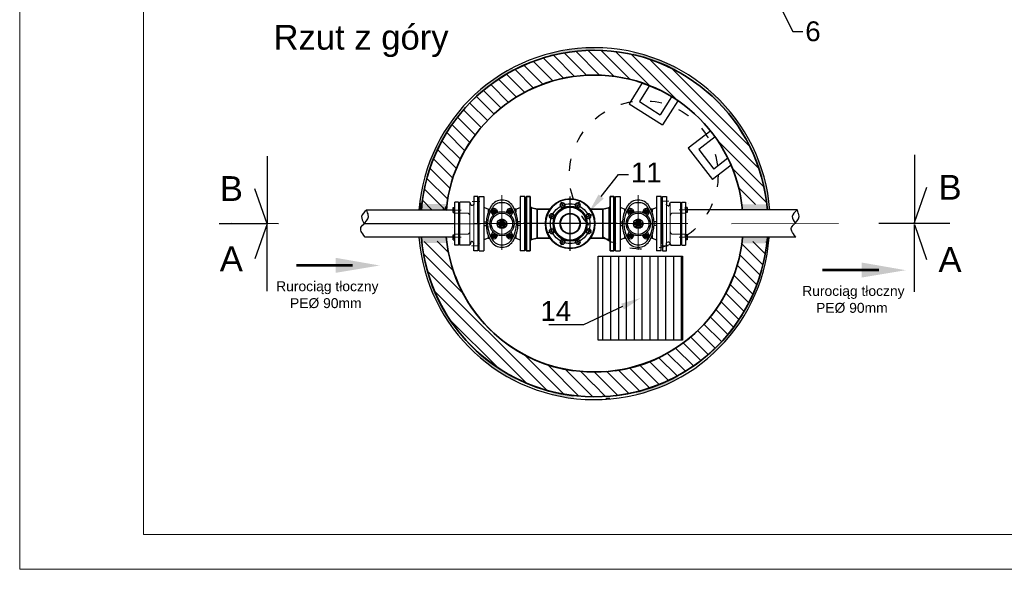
# Model space of a CAD drawing. Header units: millimetres. Extents: x 17233 to 17653, y 5230 to 5527.
# Tile 1 of 17: x 17233 to 17432, y 5230 to 5341. Entities that reach past the tile are written whole.
import ezdxf
from ezdxf import colors
from ezdxf.entities.mleader import LeaderData, LeaderLine
from ezdxf.math import Vec2, Vec3

# ---------------------------------------------------------------- set-up
doc = ezdxf.new("R2010")
doc.units = ezdxf.units.MM
for name, pattern in [('ACAD_ISO03W100', [30, 12, -18]), ('ACAD_ISO04W100', [30.5, 24, -3, 0.5, -3]), ('CENTER', [50.8, 31.75, -6.35, 6.35, -6.35]), ('DASHDOT', [1, 0.5, -0.25, 0, -0.25])]:
    doc.linetypes.add(name, pattern=pattern)
for name, color, linetype, lineweight in [('_II_Tabelki i ramki', 7, 'Continuous', 18), ('ciecie', 7, 'Continuous', 70), ('HAWLE', 5, 'Continuous', 25), ('kregi', 5, 'Continuous', 35), ('opisy', 7, 'Continuous', 15), ('OSIE SYMETRII', 2, 'Continuous', 13), ('SZCZEGÓŁY', 174, 'Continuous', 13)]:
    doc.layers.add(name, color=color, linetype=linetype, lineweight=lineweight)
for name, color, linetype in [('axis', 2, 'CENTER'), ('bloki', 7, 'Continuous'), ('kresk', 7, 'Continuous'), ('studnia', 3, 'Continuous'), ('sym', 7, 'ACAD_ISO04W100')]:
    doc.layers.add(name, color=color, linetype=linetype)
doc.styles.add('Arial Narrow', font='arial.ttf')

# ---------------------------------------------------------------- blocks, each defined once
blk = doc.blocks.new('połączenie100')
at = {"layer": 'HAWLE'}
for p, q in [((16739.57, 5408.82), (16739.57, 5414.32)), ((16739.57, 5414.32), (16740.37, 5414.32)), ((16740.37, 5414.32), (16740.37, 5413.32)), ((16740.37, 5413.32), (16740.37, 5412.77)), ((16740.95, 5412.6), (16741.11, 5413.04)), ((16741.26, 5413.17), (16743.21, 5413.17)), ((16743.21, 5404.47), (16743.21, 5413.17)), ((16743.46, 5413.17), (16743.46, 5404.47)), ((16743.46, 5413.17), (16744.17, 5413.17)), ((16744.17, 5404.47), (16744.17, 5413.17)), ((16739.42, 5412.65), (16739.57, 5412.8)), ((16739.42, 5408.82), (16739.42, 5412.65)), ((16740.67, 5412.47), (16740.8, 5412.47)), ((16743.46, 5412.97), (16743.21, 5412.97)), ((16743.21, 5412.05), (16743.41, 5412.05)), ((16743.21, 5411.1), (16743.41, 5411.1)), ((16743.41, 5412.14), (16743.41, 5411.02)), ((16743.46, 5412.14), (16743.41, 5412.14)), ((16743.41, 5411.02), (16743.46, 5411.02)), ((16744.17, 5412.14), (16744.22, 5412.14)), ((16744.17, 5411.02), (16744.22, 5411.02)), ((16744.22, 5411.58), (16744.22, 5412.14)), ((16744.51, 5412.09), (16744.22, 5412.09)), ((16744.22, 5411.83), (16744.51, 5411.83)), ((16744.22, 5411.58), (16744.22, 5411.02)), ((16744.22, 5411.33), (16744.51, 5411.33)), ((16744.51, 5411.06), (16744.22, 5411.06)), ((16744.51, 5411.06), (16744.51, 5412.09)), ((16739.42, 5408.82), (16739.42, 5405)), ((16739.57, 5408.82), (16739.57, 5403.32)), ((16740.69, 5405.22), (16740.81, 5405.22)), ((16740.96, 5405.1), (16741.1, 5404.6)), ((16743.21, 5406.54), (16743.41, 5406.54)), ((16743.21, 5405.59), (16743.41, 5405.59)), ((16743.46, 5406.63), (16743.41, 5406.63)), ((16743.41, 5406.63), (16743.41, 5405.51)), ((16743.41, 5405.51), (16743.46, 5405.51)), ((16744.17, 5406.63), (16744.22, 5406.63)), ((16744.17, 5405.51), (16744.22, 5405.51)), ((16744.22, 5406.07), (16744.22, 5406.63)), ((16744.51, 5406.59), (16744.22, 5406.59)), ((16744.22, 5406.32), (16744.51, 5406.32)), ((16744.22, 5406.07), (16744.22, 5405.51)), ((16744.22, 5405.82), (16744.51, 5405.82)), ((16744.22, 5405.61), (16744.22, 5405.63)), ((16744.51, 5405.55), (16744.22, 5405.55)), ((16744.51, 5405.55), (16744.51, 5406.59)), ((16739.42, 5405), (16739.57, 5404.85)), ((16739.57, 5403.32), (16740.37, 5403.32)), ((16740.37, 5403.32), (16740.37, 5404.87)), ((16741.25, 5404.47), (16743.21, 5404.47)), ((16743.46, 5404.67), (16743.21, 5404.67)), ((16743.46, 5404.47), (16744.17, 5404.47))]:
    blk.add_line(p, q, dxfattribs=at)
for centre, radius, start, end in [((16741.26, 5413.02), 0.15, 90, 171.5091), ((16740.67, 5412.77), 0.3, 180, 270), ((16740.8, 5412.62), 0.15, 270, 351.5091), ((16740.7, 5404.9), 0.326, 91.9088, 184.6124), ((16740.81, 5405.07), 0.15, 8.4909, 90), ((16741.25, 5404.62), 0.15, 188.4909, 270)]:
    blk.add_arc(centre, radius, start, end, dxfattribs=at)
at = {"layer": 'OSIE SYMETRII', "linetype": 'DASHDOT', "ltscale": 16}
for p, q in [((16739.13, 5413.32), (16740.68, 5413.32)), ((16744.79, 5411.58), (16742.89, 5411.58)), ((16744.68, 5408.82), (16739.03, 5408.82)), ((16744.79, 5406.07), (16742.89, 5406.07)), ((16739.21, 5404.32), (16740.83, 5404.32))]:
    blk.add_line(p, q, dxfattribs=at)
at = {"layer": 'SZCZEGÓŁY'}
for p, q in [((16741.13, 5410.12), (16741.13, 5413.09)), ((16740.37, 5412.77), (16740.37, 5404.87)), ((16743.21, 5412.01), (16743.21, 5412.01)), ((16741.13, 5407.54), (16741.13, 5410.12)), ((16743.21, 5410.94), (16741.47, 5410.94)), ((16743.46, 5410.94), (16744.17, 5410.94)), ((16741.13, 5407.54), (16741.13, 5404.54)), ((16744.74, 5408.07), (16744.74, 5408.07)), ((16743.21, 5406.72), (16741.47, 5406.72)), ((16743.21, 5405.63), (16743.21, 5405.63)), ((16743.46, 5406.72), (16744.17, 5406.72)), ((16744.75, 5404.8), (16744.75, 5404.8))]:
    blk.add_line(p, q, dxfattribs=at)
for points in [[(16741.47, 5410.94), (16741.23, 5410.69), (16741.13, 5410.37)], [(16741.47, 5406.72), (16741.23, 5406.97), (16741.13, 5407.29)]]:
    blk.add_spline(points, degree=3, dxfattribs=at)
blk = doc.blocks.new('zdn100')
at = {"layer": 'HAWLE'}
for p, q in [((17279.85, 5316.01), (17279.85, 5327.01)), ((17279.85, 5327.01), (17280.8, 5327.01)), ((17280.8, 5327.01), (17280.8, 5316.01)), ((17289.05, 5327.01), (17288.1, 5327.01)), ((17288.1, 5327.01), (17288.1, 5316.01)), ((17289.05, 5316.01), (17289.05, 5327.01)), ((17279.7, 5325.33), (17279.85, 5325.48)), ((17279.7, 5321.51), (17279.7, 5325.33)), ((17281.64, 5324.46), (17280.8, 5324.76)), ((17281.64, 5324.46), (17281.93, 5324.46)), ((17281.64, 5324.46), (17281.64, 5323.79)), ((17282.34, 5323.69), (17282.64, 5323.13)), ((17283.28, 5324.4), (17283.61, 5323.79)), ((17285.63, 5324.41), (17285.29, 5323.79)), ((17286.57, 5323.69), (17286.27, 5323.13)), ((17287.26, 5324.46), (17286.97, 5324.46)), ((17287.26, 5324.46), (17288.1, 5324.76)), ((17287.26, 5324.46), (17287.26, 5323.79)), ((17289.2, 5325.33), (17289.05, 5325.48)), ((17289.2, 5321.51), (17289.2, 5325.33)), ((17280.8, 5321.86), (17281.23, 5321.86)), ((17283.72, 5321.7), (17283.55, 5321.8)), ((17283.9, 5322.01), (17283.73, 5322.11)), ((17284.2, 5321.73), (17284.7, 5321.73)), ((17284.2, 5321.24), (17284.2, 5321.73)), ((17284.28, 5322.23), (17284.28, 5322.43)), ((17284.63, 5322.23), (17284.63, 5322.43)), ((17284.7, 5321.73), (17284.7, 5321.24)), ((17285, 5322.01), (17285.18, 5322.11)), ((17285.18, 5321.7), (17285.35, 5321.8)), ((17288.1, 5321.86), (17287.67, 5321.86)), ((17279.7, 5321.51), (17279.7, 5317.68)), ((17280.8, 5321.16), (17281.23, 5321.16)), ((17282.34, 5319.33), (17282.62, 5319.86)), ((17283.72, 5321.27), (17283.55, 5321.17)), ((17283.9, 5320.96), (17283.73, 5320.86)), ((17284.7, 5321.24), (17284.2, 5321.24)), ((17284.28, 5320.75), (17284.28, 5320.55)), ((17284.63, 5320.75), (17284.63, 5320.55)), ((17285, 5320.96), (17285.18, 5320.86)), ((17285.18, 5321.27), (17285.35, 5321.17)), ((17286.57, 5319.33), (17286.28, 5319.86)), ((17288.1, 5321.16), (17287.67, 5321.16)), ((17289.2, 5321.51), (17289.2, 5317.68)), ((17279.7, 5317.68), (17279.85, 5317.53)), ((17281.64, 5318.56), (17280.8, 5318.26)), ((17281.64, 5319.2), (17281.64, 5318.56)), ((17281.64, 5318.56), (17281.92, 5318.56)), ((17283.28, 5318.61), (17283.59, 5319.19)), ((17285.63, 5318.61), (17285.31, 5319.19)), ((17287.26, 5318.56), (17286.99, 5318.56)), ((17287.26, 5319.2), (17287.26, 5318.56)), ((17287.26, 5318.56), (17288.11, 5318.26)), ((17289.2, 5317.68), (17289.05, 5317.53)), ((17279.85, 5316.01), (17280.8, 5316.01)), ((17289.05, 5316.01), (17288.1, 5316.01))]:
    blk.add_line(p, q, dxfattribs=at)
for centre, radius in [((17284.45, 5321.49), 2.45), ((17284.45, 5321.49), 2.15), ((17282.87, 5323.93), 0.407), ((17282.87, 5323.93), 0.265), ((17286.03, 5323.93), 0.407), ((17286.03, 5323.93), 0.265), ((17284.45, 5321.49), 0.956), ((17284.45, 5321.49), 0.563), ((17284.45, 5321.49), 0.439), ((17284.45, 5321.49), 0.35), ((17282.87, 5319.09), 0.407), ((17282.87, 5319.09), 0.265), ((17286.03, 5319.09), 0.407), ((17286.03, 5319.09), 0.265)]:
    blk.add_circle(centre, radius, dxfattribs=at)
for centre, radius, start, end in [((17284.36, 5323.84), 2.41, 87.736, 148.4496), ((17284.32, 5323.63), 2.1, 86.3798, 148.9049), ((17284.55, 5323.84), 2.41, 31.5837, 92.2973), ((17284.58, 5323.63), 2.1, 31.1284, 93.6534), ((17287.83, 5321.5), 6.6, 146.9024, 212.9289), ((17287.49, 5321.48), 5.94, 146.9024, 212.9289), ((17282.87, 5323.97), 0.599, 46.8068, 207.9321), ((17286.04, 5323.97), 0.599, 332.1011, 133.2265), ((17281.41, 5321.48), 5.94, 327.1043, 33.1309), ((17281.08, 5321.49), 6.6, 327.1043, 33.1309), ((17284.45, 5321.49), 0.761, 163.4477, 196.5523), ((17284.45, 5321.49), 0.761, 103.4477, 136.5523), ((17284.45, 5321.49), 0.761, 43.4477, 76.5523), ((17284.45, 5321.49), 0.761, 343.4477, 16.5523), ((17284.45, 5321.49), 0.761, 223.4477, 256.5523), ((17284.45, 5321.49), 0.761, 283.4477, 316.5523), ((17282.87, 5319.05), 0.599, 152.0679, 313.1932), ((17284.3, 5319.12), 2.34, 211.0951, 273.6202), ((17284.32, 5319.34), 2.1, 211.0951, 273.6202), ((17284.59, 5319.34), 2.1, 266.4131, 328.9381), ((17284.6, 5319.12), 2.34, 266.4131, 328.9381), ((17286.04, 5319.05), 0.599, 226.84, 27.9653)]:
    blk.add_arc(centre, radius, start, end, dxfattribs=at)
at = {"layer": 'OSIE SYMETRII'}
for p, q in [((17284.45, 5327.24), (17284.45, 5316.19)), ((17283.32, 5323.93), (17282.42, 5323.93)), ((17282.87, 5323.47), (17282.87, 5324.39)), ((17285.58, 5323.93), (17286.48, 5323.93)), ((17286.03, 5323.47), (17286.03, 5324.39)), ((17290, 5321.51), (17278.77, 5321.51)), ((17283.32, 5319.09), (17282.42, 5319.09)), ((17282.87, 5319.55), (17282.87, 5318.63)), ((17285.58, 5319.09), (17286.48, 5319.09)), ((17286.03, 5319.55), (17286.04, 5318.63))]:
    blk.add_line(p, q, dxfattribs=at)
blk = doc.blocks.new('tr100800z')
at = {"lineweight": 35}
for p, q in [((17389.58, 5322.88), (17389.58, 5330.87)), ((17390.38, 5322.88), (17390.38, 5330.87)), ((17406.48, 5330.87), (17406.48, 5328.06)), ((17407.28, 5330.87), (17407.28, 5328.06)), ((17389.43, 5321.57), (17389.43, 5329.37)), ((17391.8, 5328.37), (17390.6, 5328.68)), ((17391.8, 5324.08), (17391.8, 5328.37)), ((17391.8, 5328.37), (17394.35, 5328.37)), ((17405.05, 5328.37), (17402.5, 5328.37)), ((17405.05, 5328.37), (17406.25, 5328.68)), ((17405.05, 5328.37), (17405.05, 5326.86)), ((17406.48, 5328.06), (17406.48, 5320.07)), ((17407.28, 5328.06), (17407.28, 5320.07)), ((17407.43, 5329.37), (17407.43, 5321.57)), ((17405.05, 5326.86), (17405.05, 5322.57)), ((17391.8, 5322.57), (17391.8, 5324.08)), ((17389.58, 5320.07), (17389.58, 5322.88)), ((17390.38, 5320.07), (17390.38, 5322.88)), ((17391.8, 5322.57), (17390.6, 5322.26)), ((17391.8, 5322.57), (17394.35, 5322.57)), ((17405.05, 5322.57), (17402.5, 5322.57)), ((17405.05, 5322.57), (17406.25, 5322.26))]:
    blk.add_line(p, q, dxfattribs=at)
at = {"lineweight": 13}
for p, q in [((17389.68, 5322.84), (17389.68, 5330.97)), ((17390.28, 5322.84), (17390.28, 5330.97)), ((17406.58, 5330.97), (17406.58, 5328.11)), ((17407.18, 5330.97), (17407.18, 5328.11)), ((17390.6, 5323.93), (17390.6, 5328.68)), ((17406.25, 5328.68), (17406.25, 5327.01)), ((17406.58, 5328.11), (17406.58, 5319.97)), ((17407.18, 5328.11), (17407.18, 5319.97)), ((17406.25, 5327.01), (17406.25, 5322.26)), ((17390.6, 5322.26), (17390.6, 5323.93)), ((17389.68, 5319.97), (17389.68, 5322.84)), ((17390.28, 5319.97), (17390.28, 5322.84))]:
    blk.add_line(p, q, dxfattribs=at)
at = {"lineweight": 35, "ltscale": 0.3}
for p, q in [((17389.68, 5330.97), (17390.28, 5330.97)), ((17407.18, 5330.97), (17406.58, 5330.97)), ((17389.68, 5319.97), (17390.28, 5319.97)), ((17407.18, 5319.97), (17406.58, 5319.97))]:
    blk.add_line(p, q, dxfattribs=at)
at = {"lineweight": 35, "ltscale": 0.106066}
for p, q in [((17389.43, 5329.37), (17389.58, 5329.52)), ((17407.43, 5329.37), (17407.28, 5329.52)), ((17389.43, 5321.57), (17389.58, 5321.42)), ((17407.43, 5321.57), (17407.28, 5321.42))]:
    blk.add_line(p, q, dxfattribs=at)
at = {"lineweight": 35, "ltscale": 0.055199}
for p, q in [((17389.58, 5329.16), (17389.58, 5329.27)), ((17389.58, 5321.68), (17389.58, 5321.79))]:
    blk.add_line(p, q, dxfattribs=at)
at = {"lineweight": 35, "ltscale": 0.133263}
for p, q in [((17389.58, 5326.89), (17389.58, 5327.15)), ((17389.58, 5323.79), (17389.58, 5324.06))]:
    blk.add_line(p, q, dxfattribs=at)
at = {"lineweight": 35}
for centre, radius in [((17398.43, 5325.47), 5), ((17396.89, 5329.17), 0.475), ((17399.96, 5329.17), 0.475), ((17398.43, 5325.47), 3.45), ((17398.43, 5325.47), 3.3), ((17394.73, 5327), 0.475), ((17398.43, 5325.47), 2), ((17402.12, 5327), 0.475), ((17394.73, 5323.94), 0.475), ((17402.12, 5323.94), 0.475), ((17396.89, 5321.78), 0.475), ((17399.96, 5321.78), 0.475)]:
    blk.add_circle(centre, radius, dxfattribs=at)
at = {"lineweight": 13}
for radius in [4.9, 2.1]:
    blk.add_circle((17398.43, 5325.47), radius, dxfattribs=at)
at = {"lineweight": 35}
for centre, radius, start, end in [((17389.68, 5330.87), 0.1, 90, 180), ((17390.28, 5330.87), 0.1, 0, 90), ((17406.58, 5330.87), 0.1, 90, 180), ((17407.18, 5330.87), 0.1, 0, 90), ((17390.68, 5328.97), 0.3, 180.1058, 255.5365), ((17406.18, 5328.97), 0.3, 284.4635, 360), ((17390.68, 5321.97), 0.3, 104.4635, 179.8813), ((17406.18, 5321.97), 0.3, 0, 75.5365), ((17389.68, 5320.07), 0.1, 180, 270), ((17390.28, 5320.07), 0.1, 270, 360), ((17406.58, 5320.07), 0.1, 180, 270), ((17407.18, 5320.07), 0.1, 270, 360)]:
    blk.add_arc(centre, radius, start, end, dxfattribs=at)
at = {"layer": 'axis'}
for p, q in [((17396.62, 5329.84), (17397.17, 5328.5)), ((17398.43, 5319.97), (17398.43, 5330.97)), ((17400.23, 5329.84), (17399.68, 5328.5)), ((17394.06, 5327.28), (17395.4, 5326.73)), ((17402.79, 5327.28), (17401.45, 5326.73)), ((17407.93, 5325.47), (17388.93, 5325.47)), ((17394.06, 5323.66), (17395.4, 5324.22)), ((17402.79, 5323.66), (17401.45, 5324.22)), ((17396.62, 5321.11), (17397.17, 5322.45)), ((17400.23, 5321.11), (17399.68, 5322.45))]:
    blk.add_line(p, q, dxfattribs=at)
blk.add_circle((17398.43, 5325.47), 4, dxfattribs=at)

msp = doc.modelspace()

# ---------------------------------------------------------------- hatches: boundary and pattern name
at = {"ltscale": 10}
for points in [[(17313.84418, 5303.9987), (17313.84418, 5303.39891), (17313.84418, 5302.82122), (17319.34426, 5302.8212), (17319.33775, 5303.41821), (17319.34426, 5303.99873)], [(17379.02843, 5303.98433), (17379.02843, 5303.38453), (17379.02843, 5302.80684), (17384.52851, 5302.80683), (17384.52199, 5303.40383), (17384.5285, 5303.98435)], [(17313.80401, 5297.3165), (17313.80401, 5296.71671), (17313.80401, 5296.13902), (17319.30409, 5296.139), (17319.29758, 5296.736), (17319.30409, 5297.31652)], [(17378.82916, 5297.30218), (17378.82917, 5296.70238), (17378.82917, 5296.12469), (17384.32925, 5296.12468), (17384.32273, 5296.72168), (17384.32924, 5297.3022)]]:
    msp.add_hatch(color=254, dxfattribs=at).paths.add_polyline_path(points)
at = {"layer": 'kresk'}
h = msp.add_hatch(color=0, dxfattribs=at)
h.dxf.hatch_style = 2
h.paths.add_polyline_path([(17349.1355, 5335.054), (17349.1355, 5335.554, 0.065111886), (17340.00638, 5334.36011), (17340.13496, 5333.87693, -0.065111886)])
h = msp.add_hatch(dxfattribs=at)
h.set_pattern_fill('ANSI31', color=0, scale=15, angle=270, style=0)
h.set_pattern_definition([(315, (16585.4643, 6110.6642), (1.3258252, 1.3258252), [])])
edge = h.paths.add_edge_path(flags=16)
edge.add_line((17378.06766, 5292.18253), (17378.81446, 5296.4518))
edge.add_line((17378.81446, 5296.4518), (17378.95776, 5303.9032))
edge.add_line((17378.95776, 5303.9032), (17378.92986, 5303.9032))
edge.add_arc((17349.15448, 5300.02432), 30.02697, 7.4222053, 175.4965479)
edge.add_line((17319.22022, 5302.38201), (17319.26249, 5302.81141))
edge.add_line((17319.26249, 5302.81141), (17319.50058, 5297.89246))
edge.add_line((17319.50058, 5297.89246), (17319.47948, 5296.5324))
edge.add_arc((17348.86523, 5299.72325), 29.55848, 186.1971705, 270.744301)
edge.add_line((17349.2492, 5270.16726), (17349.34114, 5270.12325))
edge.add_line((17349.34114, 5270.12325), (17349.04221, 5270.14633))
edge.add_line((17349.04221, 5270.14633), (17352.86454, 5270.34946))
edge.add_arc((17349.20312, 5300.03925), 29.91471, 277.030354, 344.7733932)
edge = h.paths.add_edge_path()
edge.add_line((17383.94761, 5296.43232), (17378.81446, 5296.4518))
edge.add_line((17378.81446, 5296.4518), (17378.95776, 5303.9032))
edge.add_line((17378.95776, 5303.9032), (17383.89142, 5303.91422))
edge.add_arc((17349.11981, 5300.06924), 34.98355, 6.3100314, 175.5042564)
edge.add_line((17314.24389, 5302.81142), (17319.26249, 5302.81141))
edge.add_line((17319.26249, 5302.81141), (17319.50058, 5297.89246))
edge.add_line((17319.50058, 5297.89246), (17319.49727, 5296.5324))
edge.add_line((17319.49727, 5296.5324), (17314.34967, 5296.46157))
edge.add_arc((17348.98556, 5299.95057), 34.81118, 185.7522111, 269.9104657)
edge.add_line((17348.93116, 5265.13943), (17348.97458, 5270.14625))
edge.add_line((17348.97458, 5270.14625), (17349.04221, 5270.14633))
edge.add_line((17349.04221, 5270.14633), (17348.97458, 5265.13939))
edge.add_arc((17349.2131, 5300.06224), 34.92367, 269.6086682, 354.0339786)
h = msp.add_hatch(color=0, dxfattribs=at)
h.dxf.hatch_style = 2
h.paths.add_polyline_path([(17365.40081, 5331.04496), (17365.63317, 5331.48769, 0.065111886), (17356.99491, 5334.67307), (17356.88421, 5334.18548, -0.065111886)])
h = msp.add_hatch(color=0, dxfattribs=at)
h.dxf.hatch_style = 2
h.paths.add_polyline_path([(17332.87019, 5331.04496), (17332.63783, 5331.48769, 0.065111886), (17325.10922, 5326.18804), (17325.44762, 5325.81996, -0.065111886)])
h = msp.add_hatch(color=0, dxfattribs=at)
h.dxf.hatch_style = 2
h.paths.add_polyline_path([(17377.93993, 5319.93627), (17378.35143, 5320.2203, 0.065111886), (17372.18294, 5327.05521), (17371.85833, 5326.67491, -0.065111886)])
h = msp.add_hatch(color=0, dxfattribs=at)
h.dxf.hatch_style = 2
h.paths.add_polyline_path([(17320.33106, 5319.93627), (17319.91957, 5320.2203, 0.065111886), (17315.71619, 5312.02898), (17316.18689, 5311.86032, -0.065111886)])
h = msp.add_hatch(color=0, dxfattribs=at)
h.dxf.hatch_style = 2
h.paths.add_polyline_path([(17383.88031, 5304.27279), (17384.37666, 5304.33306, 0.065111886), (17382.09109, 5313.25171), (17381.62692, 5313.06582, -0.065111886)])
h = msp.add_hatch(color=0, dxfattribs=at)
h.dxf.hatch_style = 2
edge = h.paths.add_edge_path()
edge.add_line((17313.74275, 5302.81143), (17314.24429, 5302.81142))
edge.add_arc((17349.12935, 5300.05467), 34.99381, 173.0767904, 175.4816512, ccw=False)
edge.add_line((17314.39069, 5304.27279), (17313.89433, 5304.33306))
edge.add_arc((17349.1355, 5300.054), 35.5, 173.0769231, 175.5451296)
for points in [[(17296.90525, 5290.13268), (17305.80508, 5291.62065), (17296.90525, 5293.17284), (17296.90525, 5291.62065)], [(17403.03774, 5289.18365), (17411.93756, 5290.67162), (17403.03774, 5292.22381), (17403.03774, 5290.67162)]]:
    msp.add_hatch(color=0, dxfattribs=at).paths.add_polyline_path(points)
h = msp.add_hatch(dxfattribs=at)
h.set_pattern_fill('ANSI31', color=0, scale=0.5, angle=45, style=0)
h.set_pattern_definition([(90, (-52.9012, 684.6823), (-1.5875, 0), [])])
h.paths.add_polyline_path([(17349.91948, 5293.53369), (17366.91948, 5293.53369), (17366.91948, 5276.53369), (17349.91948, 5276.53369)])
h = msp.add_hatch(color=0, dxfattribs=at)
h.dxf.hatch_style = 2
h.paths.add_polyline_path([(17316.40993, 5287.64283), (17315.94242, 5287.46553, 0.065111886), (17320.29596, 5279.35302), (17320.70215, 5279.64458, -0.065111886)])
h = msp.add_hatch(color=0, dxfattribs=at)
h.dxf.hatch_style = 2
h.paths.add_polyline_path([(17372.34479, 5273.85613), (17372.67635, 5273.48187, 0.065111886), (17378.7179, 5280.42924), (17378.30125, 5280.70564, -0.065111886)])
h = msp.add_hatch(color=0, dxfattribs=at)
h.dxf.hatch_style = 2
h.paths.add_polyline_path([(17325.92621, 5273.85613), (17325.59464, 5273.48187, 0.065111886), (17333.21958, 5268.32179), (17333.44375, 5268.76872, -0.065111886)])
h = msp.add_hatch(color=0, dxfattribs=at)
h.dxf.hatch_style = 2
h.paths.add_polyline_path([(17357.51155, 5266.07104), (17357.63121, 5265.58557, 0.065111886), (17366.20933, 5268.92951), (17365.96885, 5269.36788, -0.065111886)])
h = msp.add_hatch(color=0, dxfattribs=at)
h.dxf.hatch_style = 2
edge = h.paths.add_edge_path()
edge.add_line((17344.9355, 5264.80333), (17344.9355, 5265.30692))
edge.add_arc((17349.1355, 5300.054), 35, 256.1538462, 263.1078974, ccw=False)
edge.add_line((17340.75945, 5266.07104), (17340.63979, 5265.58557))
edge.add_arc((17349.1355, 5300.054), 35.5, 256.1538462, 263.2054302)

# ---------------------------------------------------------------- linework, layer by layer
at = {"layer": '_II_Tabelki i ramki', "lineweight": 18}
for p, q in [((17233.189, 5230.31472), (17233.189, 5527.31472)), ((17258.189, 5237.31472), (17258.189, 5520.31472)), ((17646.189, 5237.31472), (17258.189, 5237.31472)), ((17653.189, 5230.31472), (17233.189, 5230.31472))]:
    msp.add_line(p, q, dxfattribs=at)
at = {"layer": 'bloki', "lineweight": 30}
msp.add_lwpolyline([(17349.91948, 5293.53369), (17366.91948, 5293.53369), (17366.91948, 5276.53369), (17349.91948, 5276.53369)], close=True, dxfattribs=at)
msp.add_lwpolyline([(17349.91948, 5293.53369), (17366.91948, 5293.53369), (17366.91948, 5276.53369), (17349.91948, 5276.53369)], close=True, dxfattribs=at)
at = {"layer": 'ciecie', "color": 0, "lineweight": 30}
for p, q in [((17285.40216, 5300.04146), (17275.93429, 5300.10948)), ((17420.83783, 5300.11739), (17406.5363, 5300.11739))]:
    msp.add_line(p, q, dxfattribs=at)
for points in [[(17413.71105, 5313.93288), (17413.68742, 5300.32926), (17416.17251, 5307.39602)], [(17283.10904, 5313.64971), (17283.08541, 5300.04609), (17280.62489, 5307.12144)], [(17283.08541, 5286.44942), (17283.08541, 5300.05306), (17280.61261, 5292.98199)], [(17413.68706, 5286.3143), (17413.68706, 5299.91794), (17416.15987, 5292.84687)]]:
    msp.add_lwpolyline(points, dxfattribs=at)
at = {"layer": 'kregi', "color": 0}
for p, q in [((17314.16632, 5302.81142), (17314.16632, 5303.31096)), ((17318.66632, 5303.34134), (17318.66632, 5302.81141)), ((17319.16632, 5303.49169), (17319.16632, 5302.81141))]:
    msp.add_line(p, q, dxfattribs=at)
at = {"layer": 'kregi', "color": 0, "linetype": 'ACAD_ISO03W100', "lineweight": 25, "ltscale": 0.2}
msp.add_circle((17359.08646, 5309.87292), 15, dxfattribs=at)
at = {"layer": 'kregi', "color": 0}
for centre, radius, start, end in [((17349.1355, 5300.05899), 35, 4.5019142, 175.4895421), ((17349.1357, 5300.05379), 35.00021, 4.5104169, 175.4810393), ((17349.1355, 5300.05899), 30, 5.2541916, 174.7358509), ((17349.13573, 5300.05375), 30.00025, 5.2674811, 174.7258577), ((17348.98704, 5299.98687), 34.84748, 184.4162404, 269.9795139), ((17348.97458, 5299.98019), 29.83394, 185.1474129, 270.1298833), ((17349.28199, 5299.98752), 34.84949, 269.4945724, 355.5771808), ((17349.29517, 5299.98047), 29.83521, 269.5141963, 354.8455851), ((17349.1355, 5300.05899), 35, 197.7289794, 263.1078974), ((17349.1355, 5300.05899), 30, 200.8098301, 261.9521538), ((17349.1355, 5300.05899), 30, 278.0478462, 339.2922926), ((17349.1355, 5300.05899), 35, 276.8921026, 342.3569323)]:
    msp.add_arc(centre, radius, start, end, dxfattribs=at)
at = {"layer": 'kresk', "color": 0}
for p, q in [((17320.88754, 5302.81141), (17303.16939, 5302.81145)), ((17319.16632, 5302.81141), (17319.16632, 5303.34134)), ((17390.08335, 5302.8225), (17367.82357, 5302.82252)), ((17283.00833, 5300.04935), (17273.42551, 5300.04941)), ((17320.98934, 5300.05747), (17302.68646, 5300.05751)), ((17320.88532, 5297.30353), (17302.86833, 5297.30359)), ((17389.74516, 5297.31464), (17367.82357, 5297.31464)), ((17351.44895, 5264.87356), (17352.26497, 5264.87356))]:
    msp.add_line(p, q, dxfattribs=at)
at = {"layer": 'kresk', "color": 0, "const_width": 0.5}
for points in [[(17300.39328, 5291.65276), (17289.00664, 5291.65276)], [(17406.52577, 5290.70373), (17395.13913, 5290.70373)]]:
    msp.add_lwpolyline(points, dxfattribs=at)
at = {"layer": 'kresk', "color": 0}
for points in [[(17302.86833, 5297.30359), (17302.15007, 5298.32603), (17301.63896, 5299.20621), (17303.05635, 5300.27416), (17303.80096, 5301.60917), (17303.33329, 5302.304), (17303.16939, 5302.81145)], [(17389.74516, 5297.31464), (17389.0269, 5298.33708), (17388.51579, 5299.21726), (17389.93318, 5300.28521), (17390.67779, 5301.62023), (17390.21012, 5302.31505), (17390.04622, 5302.8225)]]:
    msp.add_open_spline(points, degree=3, knots=[0.664055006, 0.664055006, 0.664055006, 0.664055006, 2.367910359, 3.60757754, 5.424533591, 6.149436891, 6.149436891, 6.149436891, 6.149436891], dxfattribs=at)
for points in [[(17303.16939, 5302.81145), (17302.17571, 5301.50346), (17302.68646, 5300.05751)], [(17390.04622, 5302.8225), (17389.05253, 5301.51451), (17389.66867, 5300.17698)]]:
    msp.add_spline(points, degree=3, dxfattribs=at)
at = {"layer": 'studnia', "color": 0}
for p, q in [((17358.79109, 5328.46222), (17356.13461, 5324.26116)), ((17360.12421, 5327.76385), (17358.20409, 5324.72729)), ((17364.69195, 5325.63204), (17362.43009, 5322.05504)), ((17356.13461, 5324.26116), (17362.89621, 5319.98556)), ((17358.20409, 5324.72729), (17362.43009, 5322.05504)), ((17365.95975, 5324.83037), (17362.89621, 5319.98556)), ((17372.60896, 5318.77877), (17368.07309, 5315.27388)), ((17373.52612, 5317.59183), (17370.17719, 5315.0041)), ((17368.07309, 5315.27388), (17372.96458, 5308.94353)), ((17370.17719, 5315.0041), (17373.23437, 5311.04763)), ((17376.71733, 5311.8433), (17372.96458, 5308.94353)), ((17376.07726, 5313.24434), (17373.23437, 5311.04763))]:
    msp.add_line(p, q, dxfattribs=at)
for centre, radius, start, end in [((17349.1355, 5300.054), 35.5, 4.449221, 175.5451296), ((17349.1355, 5300.054), 35.5, 184.4435844, 269.7402739), ((17349.28312, 5299.7232), 35.16071, 269.4972066, 356.0482733)]:
    msp.add_arc(centre, radius, start, end, dxfattribs=at)
at = {"layer": 'sym', "color": 0, "lineweight": 18}
msp.add_line((17376.79644, 5300.054), (17398.40289, 5300.09761), dxfattribs=at)

# ---------------------------------------------------------------- block references
at = {"layer": 'bloki', "color": 1, "lineweight": 30}
for name, p in [('zdn100', (46.03816, -21.43999)), ('zdn100', (73.53816, -21.43999)), ('tr100800z', (-54.18591, -25.40708))]:
    msp.add_blockref(name, p, dxfattribs=at)
at = {"layer": 'bloki', "color": 1, "lineweight": 30, "xscale": -1}
msp.add_blockref('połączenie100', (34065.16245, -108.76499), dxfattribs=at)
at = {"layer": 'bloki', "color": 1, "lineweight": 30, "xscale": -1, "rotation": 180}
msp.add_blockref('połączenie100', (623.31622, 10708.89104), dxfattribs=at)

# ---------------------------------------------------------------- texts
at = {"layer": 'opisy', "color": 0, "style": 'Arial Narrow'}
for s, height, p in [('Rzut z góry', 5, (17284.39828, 5335.18224)), ('A', 5, (17273.5613, 5290.46262)), ('A', 5, (17418.55225, 5290.3275)), ('Rurociąg tłoczny ', 2, (17284.92722, 5286.434)), ('Rurociąg tłoczny ', 2, (17391.05971, 5285.48497)), ('PE%%C 90mm', 2, (17287.726, 5283.02699)), ('PE%%C 90mm', 2, (17393.85848, 5282.07797))]:
    msp.add_text(s, height=height, dxfattribs=at).set_placement(p)
for p in [(17418.56057, 5304.91125), (17273.56928, 5304.65307)]:
    msp.add_text('B', height=5, rotation=359.9004832, dxfattribs=at).set_placement(p)

# ---------------------------------------------------------------- leaders
at = {"layer": 'bloki', "color": 0}
ml = msp.add_multileader_mtext('Standard', dxfattribs=at)
ml.set_content('6', style='Arial Narrow')
ml.set_leader_properties()
ml.build(insert=Vec2(0, 0))
ml.multileader.update_dxf_attribs({"text_right_attachment_type": 6, "dogleg_length": 2})
ctx = ml.context
ctx.base_point, ctx.landing_gap_size, ctx.plane_origin = Vec3(17391.17255, 5338.8419), 0.5, Vec3(17378.74724, 5335.14523)
ctx.right_attachment = 6
notes = []
notes.append((ctx, [(0, (1, 1, 0), (17389.17255, 5338.8419), (1, 0), 2, [(0, [(17384.27006, 5348.50435)], 0, [])])]))
ctx.mtext.insert, ctx.mtext.flow_direction = Vec3(17391.67255, 5340.88419), 5
ml = msp.add_multileader_mtext('Standard', dxfattribs=at)
ml.set_content('11', style='Arial Narrow')
ml.set_leader_properties()
ml.build(insert=Vec2(0, 0))
ml.multileader.update_dxf_attribs({"text_right_attachment_type": 6, "dogleg_length": 2})
ctx = ml.context
ctx.base_point, ctx.landing_gap_size, ctx.plane_origin = Vec3(17355.98847, 5309.99359), 0.5, Vec3(17342.81155, 5305.62271)
ctx.right_attachment = 6
notes.append((ctx, [(0, (1, 1, 0), (17353.98847, 5309.99359), (1, 0), 2, [(0, [(17348.01968, 5302.404)], 0, [])])]))
ctx.mtext.insert, ctx.mtext.flow_direction = Vec3(17356.48847, 5312.40341), 5
ml = msp.add_multileader_mtext('Standard', dxfattribs=at)
ml.set_content('14', style='Arial Narrow')
ml.set_leader_properties()
ml.build(insert=Vec2(0, 0))
ml.multileader.update_dxf_attribs({"text_right_attachment_type": 6, "dogleg_length": 2})
ctx = ml.context
ctx.base_point, ctx.landing_gap_size, ctx.plane_origin = Vec3(17338.62298, 5282.03507), 0.5, Vec3(17322.54262, 5284.78696)
ctx.right_attachment, ctx.text_align_type = 6, 2
notes.append((ctx, [(0, (1, 1, 0), (17346.95995, 5279.62524), (-1, 0), 2, [(0, [(17358.41948, 5285.03369)], 0, [])])]))
ctx.mtext.insert, ctx.mtext.width, ctx.mtext.alignment, ctx.mtext.flow_direction = Vec3(17344.45995, 5284.44489), 4.5058471, 3, 5
for ctx, leaders in notes:
    for number, flags, end, landing, length, lines in leaders:
        leader = LeaderData()
        leader.index, (leader.has_last_leader_line, leader.has_dogleg_vector, leader.attachment_direction) = number, flags
        leader.last_leader_point, leader.dogleg_vector, leader.dogleg_length = Vec3(end), Vec3(landing), length
        for number, points, colour, breaks in lines:
            line = LeaderLine()
            line.index, line.vertices, line.color, line.breaks = number, Vec3.list(points), colors.encode_raw_color(colour), breaks
            leader.lines.append(line)
        ctx.leaders.append(leader)

doc.saveas('drawing.dxf')
